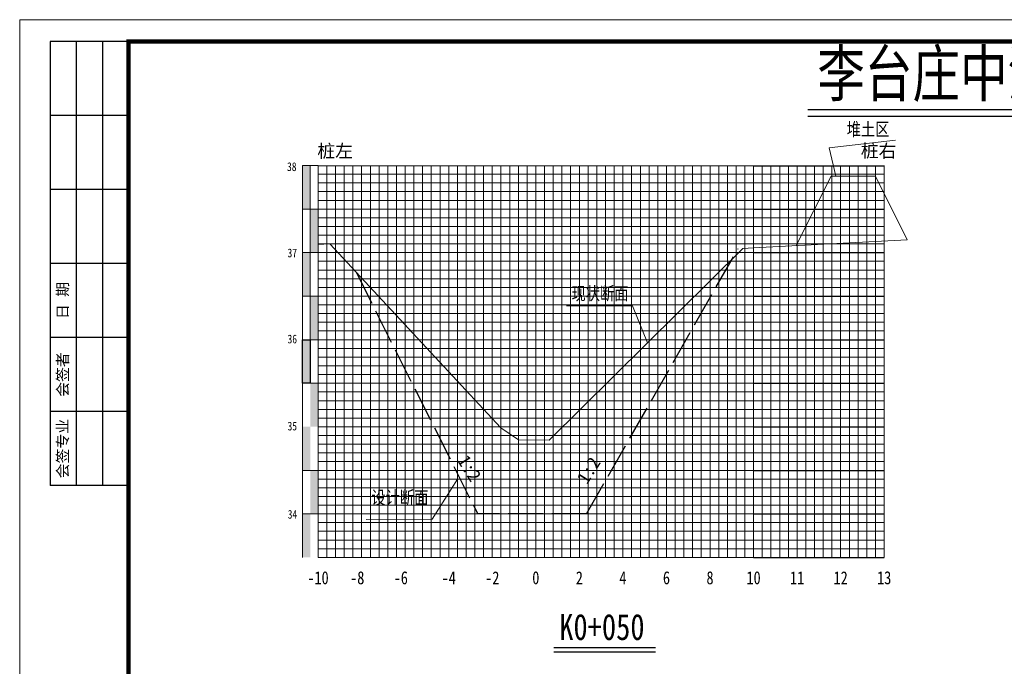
# Model space of a CAD drawing. Header units: millimetres. Extents: x -1851 to 142262423, y -629789 to 22327943.
# Tile 23 of 69: x 35561 to 35787, y 3870 to 4018. Entities that reach past the tile are written whole.
import ezdxf
from ezdxf.enums import TextEntityAlignment as Align

# ---------------------------------------------------------------- set-up
doc = ezdxf.new("R2010")
doc.units = ezdxf.units.MM
doc.linetypes.add('4415', pattern=[5, 4, -1])
for name, color, linetype, lineweight in [('2', 61, 'Continuous', 30), ('3', 8, 'Continuous', 5), ('dmx', 7, 'Continuous', 15)]:
    doc.layers.add(name, color=color, linetype=linetype, lineweight=lineweight)
doc.layers.add('DIMTEX', color=7, linetype='Continuous')
doc.layers.add('断面', color=7, linetype='Continuous')
doc.styles.add('STYLE2', font='txt', dxfattribs={"width": 0.8})
doc.styles.add('仿宋体', font='FangSong_GB2312.ttf', dxfattribs={"width": 0.8})
doc.styles.add('宋体', font='txt', dxfattribs={"height": 3.5})
doc.styles.add('等线体', font='simhei.ttf')

# ---------------------------------------------------------------- blocks, each defined once
blk = doc.blocks.new('tk')
at = {"lineweight": 0}
for p, q in [((6838.597780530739, 842.2295714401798), (6838.597780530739, 1139.229571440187)), ((6838.597780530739, 1139.229571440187), (7258.597780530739, 1139.229571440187))]:
    blk.add_line(p, q, dxfattribs=at)
for p, q in [((6863.597780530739, 1134.229571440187), (6845.597780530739, 1134.229571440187)), ((6845.597780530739, 1134.229571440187), (6845.597780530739, 1032.229571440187)), ((6851.597780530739, 1134.229571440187), (6851.597780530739, 1032.229571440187)), ((6857.597780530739, 1134.229571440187), (6857.597780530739, 1032.229571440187)), ((6863.597780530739, 1117.229571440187), (6845.597780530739, 1117.229571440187)), ((6863.597780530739, 1100.229571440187), (6845.597780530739, 1100.229571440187)), ((6863.597780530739, 1083.229571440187), (6845.597780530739, 1083.229571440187)), ((6863.597780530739, 1066.229571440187), (6845.597780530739, 1066.229571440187)), ((6863.597780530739, 1049.229571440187), (6845.597780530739, 1049.229571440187)), ((6863.597780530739, 1032.229571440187), (6845.597780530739, 1032.229571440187))]:
    blk.add_line(p, q)
at = {"lineweight": 0, "const_width": 1}
blk.add_lwpolyline([(6863.597780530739, 1134.229571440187), (7253.597780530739, 1134.229571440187), (7253.597780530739, 847.2295714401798), (6863.597780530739, 847.2295714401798)], close=True, dxfattribs=at)
at = {"char_height": 2.5, "attachment_point": 5, "rotation": 90, "style": '宋体'}
for s, insert in [('日 期', (6848.597780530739, 1074.729571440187)), ('会签者', (6848.597780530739, 1057.729571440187)), ('会签专业', (6848.597780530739, 1040.729571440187))]:
    blk.add_mtext(s, dxfattribs=dict(at, insert=insert))

msp = doc.modelspace()

# ---------------------------------------------------------------- hatches: boundary and pattern name
at = {"linetype": 'Continuous'}
for points in [[(35625.80106367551, 3984.593848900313), (35627.60106367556, 3984.593848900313), (35627.60106367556, 3974.593848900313), (35625.80106367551, 3974.593848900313)], [(35627.60106367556, 3974.593848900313), (35629.40106367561, 3974.593848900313), (35629.40106367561, 3964.593848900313), (35627.60106367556, 3964.593848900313)], [(35625.80106367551, 3964.593848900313), (35627.60106367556, 3964.593848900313), (35627.60106367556, 3954.593848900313), (35625.80106367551, 3954.593848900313)], [(35627.60106367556, 3954.593848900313), (35629.40106367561, 3954.593848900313), (35629.40106367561, 3944.593848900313), (35627.60106367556, 3944.593848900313)], [(35625.80106367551, 3944.593848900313), (35627.60106367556, 3944.593848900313), (35627.60106367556, 3934.593848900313), (35625.80106367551, 3934.593848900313)], [(35627.60106367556, 3934.593848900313), (35629.40106367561, 3934.593848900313), (35629.40106367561, 3924.593848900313), (35627.60106367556, 3924.593848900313)], [(35625.80106367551, 3924.593848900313), (35627.60106367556, 3924.593848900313), (35627.60106367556, 3914.593848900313), (35625.80106367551, 3914.593848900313)], [(35627.60742442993, 3914.618574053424), (35629.40742442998, 3914.618574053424), (35629.40742442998, 3904.618574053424), (35627.60742442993, 3904.618574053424)], [(35625.80106367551, 3904.589784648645), (35627.60106367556, 3904.589784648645), (35627.60106367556, 3894.589784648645), (35625.80106367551, 3894.589784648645)]]:
    msp.add_hatch(color=7, dxfattribs=at).paths.add_polyline_path(points)

# ---------------------------------------------------------------- linework, layer by layer
at = {"color": 1, "linetype": '4415', "lineweight": 30, "ltscale": 2}
for p, q in [((35691.07012263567, 3904.593848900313), (35725.84561972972, 3965.507193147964)), ((35638.12298178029, 3960.119782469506), (35666.07012263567, 3904.593848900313)), ((35691.07012263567, 3904.593848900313), (35666.07012263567, 3904.593848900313))]:
    msp.add_line(p, q, dxfattribs=at)
at = {"linetype": 'Continuous', "lineweight": 20, "flags": 128}
for points in [[(35748.2780065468, 3982.15677937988), (35746.77194046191, 3988.678959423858), (35761.97540417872, 3990.456903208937)], [(35705.02418458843, 3943.863117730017), (35701.60250908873, 3952.368879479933), (35686.451119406, 3952.34256714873)], [(35661.40106367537, 3912.593848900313), (35655.56021595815, 3903.358699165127), (35640.40882627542, 3903.332386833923)]]:
    msp.add_lwpolyline(points, dxfattribs=at)
at = {"linetype": 'Continuous', "flags": 128}
msp.add_lwpolyline([(35625.80106367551, 3944.593848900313), (35627.60106367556, 3944.593848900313), (35627.60106367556, 3934.593848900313), (35625.80106367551, 3934.593848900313)], close=True, dxfattribs=at)
at = {"layer": '2', "color": 7, "lineweight": 15}
for points in [[(35629.40106367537, 3984.527748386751), (35729.40106367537, 3984.527748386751)], [(35639.40106367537, 3984.593848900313), (35639.40106367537, 3894.593848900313)], [(35649.40106367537, 3984.593848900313), (35649.40106367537, 3894.593848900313)], [(35659.40106367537, 3984.593848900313), (35659.40106367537, 3894.593848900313)], [(35669.40106367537, 3984.593848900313), (35669.40106367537, 3894.593848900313)], [(35689.40106367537, 3984.593848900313), (35689.40106367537, 3894.593848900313)], [(35699.40106367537, 3984.593848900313), (35699.40106367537, 3894.593848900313)], [(35709.40106367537, 3984.593848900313), (35709.40106367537, 3894.593848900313)], [(35719.40106367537, 3984.593848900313), (35719.40106367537, 3894.593848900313)], [(35729.40106367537, 3984.593848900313), (35729.40106367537, 3894.593848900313)], [(35739.40106367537, 3984.593848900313), (35739.40106367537, 3894.593848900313)], [(35749.40106367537, 3984.593848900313), (35749.40106367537, 3894.593848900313)], [(35759.40106367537, 3984.593848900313), (35759.40106367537, 3894.593848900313)], [(35629.40106367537, 3974.593848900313), (35729.40106367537, 3974.593848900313)], [(35629.40106367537, 3964.593848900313), (35729.40106367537, 3964.593848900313)], [(35629.40106367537, 3954.593848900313), (35729.40106367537, 3954.593848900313)], [(35629.40106367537, 3944.593848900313), (35729.40106367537, 3944.593848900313)], [(35629.40106367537, 3924.593848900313), (35729.40106367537, 3924.593848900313)], [(35629.40106367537, 3894.593848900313), (35729.40106367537, 3894.593848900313)]]:
    msp.add_lwpolyline(points, dxfattribs=at)
at = {"layer": '2', "color": 3, "lineweight": 15}
msp.add_lwpolyline([(35679.40106367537, 3984.593848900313), (35679.40106367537, 3894.593848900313)], dxfattribs=at)
at = {"layer": '2', "color": 7, "lineweight": 15, "flags": 128}
msp.add_lwpolyline([(35629.40106367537, 3934.593848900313), (35729.40106367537, 3934.593848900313)], dxfattribs=at)
at = {"layer": '2', "color": 0, "lineweight": 15}
for points in [[(35629.40106367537, 3914.593848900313), (35729.40106367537, 3914.593848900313)], [(35629.40106367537, 3904.593848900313), (35729.40106367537, 3904.593848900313)]]:
    msp.add_lwpolyline(points, dxfattribs=at)
at = {"layer": '3', "lineweight": 5}
for p, q in [((35729.40106367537, 3982.593848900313), (35749.40106367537, 3982.593848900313)), ((35749.40106367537, 3982.593848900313), (35759.40106367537, 3982.593848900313)), ((35729.40106367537, 3980.593848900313), (35749.40106367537, 3980.593848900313)), ((35749.40106367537, 3980.593848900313), (35759.40106367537, 3980.593848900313)), ((35729.40106367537, 3978.593848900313), (35749.40106367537, 3978.593848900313)), ((35749.40106367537, 3978.593848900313), (35759.40106367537, 3978.593848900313)), ((35729.40106367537, 3976.593848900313), (35749.40106367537, 3976.593848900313)), ((35749.40106367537, 3976.593848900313), (35759.40106367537, 3976.593848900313)), ((35729.40106367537, 3972.593848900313), (35749.40106367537, 3972.593848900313)), ((35749.40106367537, 3972.593848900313), (35759.40106367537, 3972.593848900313)), ((35729.40106367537, 3970.593848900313), (35749.40106367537, 3970.593848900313)), ((35749.40106367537, 3970.593848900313), (35759.40106367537, 3970.593848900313)), ((35729.40106367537, 3968.593848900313), (35749.40106367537, 3968.593848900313)), ((35749.40106367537, 3968.593848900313), (35759.40106367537, 3968.593848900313)), ((35729.40106367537, 3966.593848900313), (35749.40106367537, 3966.593848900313)), ((35749.40106367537, 3966.593848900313), (35759.40106367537, 3966.593848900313)), ((35729.40106367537, 3962.593848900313), (35749.40106367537, 3962.593848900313)), ((35749.40106367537, 3962.593848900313), (35759.40106367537, 3962.593848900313)), ((35729.40106367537, 3960.593848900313), (35749.40106367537, 3960.593848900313)), ((35749.40106367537, 3960.593848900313), (35759.40106367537, 3960.593848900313)), ((35729.40106367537, 3958.593848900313), (35749.40106367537, 3958.593848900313)), ((35749.40106367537, 3958.593848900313), (35759.40106367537, 3958.593848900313)), ((35729.40106367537, 3956.593848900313), (35749.40106367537, 3956.593848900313)), ((35749.40106367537, 3956.593848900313), (35759.40106367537, 3956.593848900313)), ((35729.40106367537, 3952.593848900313), (35749.40106367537, 3952.593848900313)), ((35749.40106367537, 3952.593848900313), (35759.40106367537, 3952.593848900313)), ((35729.40106367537, 3950.593848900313), (35749.40106367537, 3950.593848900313)), ((35749.40106367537, 3950.593848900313), (35759.40106367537, 3950.593848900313)), ((35729.40106367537, 3948.593848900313), (35749.40106367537, 3948.593848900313)), ((35749.40106367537, 3948.593848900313), (35759.40106367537, 3948.593848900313)), ((35729.40106367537, 3946.593848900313), (35749.40106367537, 3946.593848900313)), ((35749.40106367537, 3946.593848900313), (35759.40106367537, 3946.593848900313)), ((35729.40106367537, 3942.593848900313), (35749.40106367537, 3942.593848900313)), ((35749.40106367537, 3942.593848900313), (35759.40106367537, 3942.593848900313)), ((35729.40106367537, 3940.593848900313), (35749.40106367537, 3940.593848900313)), ((35749.40106367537, 3940.593848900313), (35759.40106367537, 3940.593848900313)), ((35729.40106367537, 3938.593848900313), (35749.40106367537, 3938.593848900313)), ((35729.40106367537, 3936.593848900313), (35749.40106367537, 3936.593848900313)), ((35749.40106367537, 3938.593848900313), (35759.40106367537, 3938.593848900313)), ((35749.40106367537, 3936.593848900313), (35759.40106367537, 3936.593848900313)), ((35729.40106367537, 3932.593848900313), (35749.40106367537, 3932.593848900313)), ((35749.40106367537, 3932.593848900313), (35759.40106367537, 3932.593848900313)), ((35729.40106367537, 3930.593848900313), (35749.40106367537, 3930.593848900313)), ((35749.40106367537, 3930.593848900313), (35759.40106367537, 3930.593848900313)), ((35729.40106367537, 3928.593848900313), (35749.40106367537, 3928.593848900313)), ((35749.40106367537, 3928.593848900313), (35759.40106367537, 3928.593848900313)), ((35729.40106367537, 3926.593848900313), (35749.40106367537, 3926.593848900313)), ((35749.40106367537, 3926.593848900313), (35759.40106367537, 3926.593848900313)), ((35729.40106367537, 3922.593848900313), (35749.40106367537, 3922.593848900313)), ((35729.40106367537, 3920.593848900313), (35749.40106367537, 3920.593848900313)), ((35749.40106367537, 3922.593848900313), (35759.40106367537, 3922.593848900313)), ((35749.40106367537, 3920.593848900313), (35759.40106367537, 3920.593848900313)), ((35729.40106367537, 3918.593848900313), (35749.40106367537, 3918.593848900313)), ((35749.40106367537, 3918.593848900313), (35759.40106367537, 3918.593848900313)), ((35729.40106367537, 3916.593848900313), (35749.40106367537, 3916.593848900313)), ((35749.40106367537, 3916.593848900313), (35759.40106367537, 3916.593848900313)), ((35729.40106367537, 3912.593848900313), (35749.40106367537, 3912.593848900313)), ((35749.40106367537, 3912.593848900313), (35759.40106367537, 3912.593848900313)), ((35729.40106367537, 3910.593848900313), (35749.40106367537, 3910.593848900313)), ((35749.40106367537, 3910.593848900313), (35759.40106367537, 3910.593848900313)), ((35729.40106367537, 3908.593848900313), (35749.40106367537, 3908.593848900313)), ((35749.40106367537, 3908.593848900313), (35759.40106367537, 3908.593848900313)), ((35729.40106367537, 3906.593848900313), (35749.40106367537, 3906.593848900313)), ((35749.40106367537, 3906.593848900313), (35759.40106367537, 3906.593848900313)), ((35729.40106367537, 3902.593848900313), (35749.40106367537, 3902.593848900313)), ((35749.40106367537, 3902.593848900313), (35759.40106367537, 3902.593848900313)), ((35729.40106367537, 3900.593848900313), (35749.40106367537, 3900.593848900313)), ((35749.40106367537, 3900.593848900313), (35759.40106367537, 3900.593848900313)), ((35729.40106367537, 3898.593848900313), (35749.40106367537, 3898.593848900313)), ((35749.40106367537, 3898.593848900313), (35759.40106367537, 3898.593848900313)), ((35729.40106367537, 3896.593848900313), (35749.40106367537, 3896.593848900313)), ((35749.40106367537, 3896.593848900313), (35759.40106367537, 3896.593848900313))]:
    msp.add_line(p, q, dxfattribs=at)
for points in [[(35631.40106367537, 3984.593848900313), (35631.40106367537, 3894.593848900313)], [(35633.40106367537, 3984.593848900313), (35633.40106367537, 3894.593848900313)], [(35635.40106367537, 3984.593848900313), (35635.40106367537, 3894.593848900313)], [(35637.40106367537, 3984.593848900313), (35637.40106367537, 3894.593848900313)], [(35641.40106367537, 3984.593848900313), (35641.40106367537, 3894.593848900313)], [(35643.40106367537, 3984.593848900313), (35643.40106367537, 3894.593848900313)], [(35645.40106367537, 3984.593848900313), (35645.40106367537, 3894.593848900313)], [(35647.40106367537, 3984.593848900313), (35647.40106367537, 3894.593848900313)], [(35651.40106367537, 3984.593848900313), (35651.40106367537, 3894.593848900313)], [(35653.40106367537, 3984.593848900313), (35653.40106367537, 3894.593848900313)], [(35655.40106367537, 3984.593848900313), (35655.40106367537, 3894.593848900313)], [(35657.40106367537, 3984.593848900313), (35657.40106367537, 3894.593848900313)], [(35661.40106367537, 3984.593848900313), (35661.40106367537, 3894.593848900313)], [(35663.40106367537, 3984.593848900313), (35663.40106367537, 3894.593848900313)], [(35665.40106367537, 3984.593848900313), (35665.40106367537, 3894.593848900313)], [(35667.40106367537, 3984.593848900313), (35667.40106367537, 3894.593848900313)], [(35671.40106367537, 3984.593848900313), (35671.40106367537, 3894.593848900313)], [(35673.40106367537, 3984.593848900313), (35673.40106367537, 3894.593848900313)], [(35675.40106367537, 3984.593848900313), (35675.40106367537, 3894.593848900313)], [(35677.40106367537, 3984.593848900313), (35677.40106367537, 3894.593848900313)], [(35681.40106367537, 3984.593848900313), (35681.40106367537, 3894.593848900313)], [(35683.40106367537, 3984.593848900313), (35683.40106367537, 3894.593848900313)], [(35685.40106367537, 3984.593848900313), (35685.40106367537, 3894.593848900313)], [(35687.40106367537, 3984.593848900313), (35687.40106367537, 3894.593848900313)], [(35691.40106367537, 3984.593848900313), (35691.40106367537, 3894.593848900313)], [(35693.40106367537, 3984.593848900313), (35693.40106367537, 3894.593848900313)], [(35695.40106367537, 3984.593848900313), (35695.40106367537, 3894.593848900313)], [(35697.40106367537, 3984.593848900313), (35697.40106367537, 3894.593848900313)], [(35701.40106367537, 3984.593848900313), (35701.40106367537, 3894.593848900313)], [(35703.40106367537, 3984.593848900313), (35703.40106367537, 3894.593848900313)], [(35705.40106367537, 3984.593848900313), (35705.40106367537, 3894.593848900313)], [(35707.40106367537, 3984.593848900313), (35707.40106367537, 3894.593848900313)], [(35711.40106367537, 3984.593848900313), (35711.40106367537, 3894.593848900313)], [(35713.40106367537, 3984.593848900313), (35713.40106367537, 3894.593848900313)], [(35715.40106367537, 3984.593848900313), (35715.40106367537, 3894.593848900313)], [(35717.40106367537, 3984.593848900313), (35717.40106367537, 3894.593848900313)], [(35721.40106367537, 3984.593848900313), (35721.40106367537, 3894.593848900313)], [(35723.40106367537, 3984.593848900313), (35723.40106367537, 3894.593848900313)], [(35725.40106367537, 3984.593848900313), (35725.40106367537, 3894.593848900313)], [(35727.40106367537, 3984.593848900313), (35727.40106367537, 3894.593848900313)], [(35731.40106367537, 3984.593848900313), (35731.40106367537, 3894.593848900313)], [(35733.40106367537, 3984.593848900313), (35733.40106367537, 3894.593848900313)], [(35735.40106367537, 3984.593848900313), (35735.40106367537, 3894.593848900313)], [(35737.40106367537, 3984.593848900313), (35737.40106367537, 3894.593848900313)], [(35741.40106367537, 3984.593848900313), (35741.40106367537, 3894.593848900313)], [(35743.40106367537, 3984.593848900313), (35743.40106367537, 3894.593848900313)], [(35745.40106367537, 3984.593848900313), (35745.40106367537, 3894.593848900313)], [(35747.40106367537, 3984.593848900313), (35747.40106367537, 3894.593848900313)], [(35751.40106367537, 3984.593848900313), (35751.40106367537, 3894.593848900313)], [(35753.40106367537, 3984.593848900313), (35753.40106367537, 3894.593848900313)], [(35755.40106367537, 3984.593848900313), (35755.40106367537, 3894.593848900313)], [(35757.40106367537, 3984.593848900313), (35757.40106367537, 3894.593848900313)], [(35629.40106367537, 3982.593848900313), (35729.40106367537, 3982.593848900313)], [(35629.40106367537, 3980.593848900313), (35729.40106367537, 3980.593848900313)], [(35629.40106367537, 3978.593848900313), (35729.40106367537, 3978.593848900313)], [(35629.40106367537, 3976.593848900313), (35729.40106367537, 3976.593848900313)], [(35629.40106367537, 3972.593848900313), (35729.40106367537, 3972.593848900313)], [(35629.40106367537, 3970.593848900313), (35729.40106367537, 3970.593848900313)], [(35629.40106367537, 3968.593848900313), (35729.40106367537, 3968.593848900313)], [(35629.40106367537, 3966.593848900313), (35729.40106367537, 3966.593848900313)], [(35629.40106367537, 3962.593848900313), (35729.40106367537, 3962.593848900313)], [(35629.40106367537, 3960.593848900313), (35729.40106367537, 3960.593848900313)], [(35629.40106367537, 3958.593848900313), (35729.40106367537, 3958.593848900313)], [(35629.40106367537, 3956.593848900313), (35729.40106367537, 3956.593848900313)], [(35629.40106367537, 3952.593848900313), (35729.40106367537, 3952.593848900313)], [(35629.40106367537, 3950.593848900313), (35729.40106367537, 3950.593848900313)], [(35629.40106367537, 3948.593848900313), (35729.40106367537, 3948.593848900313)], [(35629.40106367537, 3946.593848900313), (35729.40106367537, 3946.593848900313)], [(35629.40106367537, 3942.593848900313), (35729.40106367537, 3942.593848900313)], [(35629.40106367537, 3940.593848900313), (35729.40106367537, 3940.593848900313)], [(35629.40106367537, 3938.593848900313), (35729.40106367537, 3938.593848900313)], [(35629.40106367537, 3936.593848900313), (35729.40106367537, 3936.593848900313)], [(35629.40106367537, 3932.593848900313), (35729.40106367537, 3932.593848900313)], [(35629.40106367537, 3930.593848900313), (35729.40106367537, 3930.593848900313)], [(35629.40106367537, 3928.593848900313), (35729.40106367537, 3928.593848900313)], [(35629.40106367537, 3926.593848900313), (35729.40106367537, 3926.593848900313)], [(35629.40106367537, 3922.593848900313), (35729.40106367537, 3922.593848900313)], [(35629.40106367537, 3920.593848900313), (35729.40106367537, 3920.593848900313)], [(35629.40106367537, 3918.593848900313), (35729.40106367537, 3918.593848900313)], [(35629.40106367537, 3916.593848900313), (35729.40106367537, 3916.593848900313)], [(35629.40106367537, 3912.593848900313), (35729.40106367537, 3912.593848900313)], [(35629.40106367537, 3910.593848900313), (35729.40106367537, 3910.593848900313)], [(35629.40106367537, 3908.593848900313), (35729.40106367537, 3908.593848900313)], [(35629.40106367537, 3906.593848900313), (35729.40106367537, 3906.593848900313)], [(35629.40106367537, 3902.593848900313), (35729.40106367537, 3902.593848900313)], [(35629.40106367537, 3900.593848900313), (35729.40106367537, 3900.593848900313)], [(35629.40106367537, 3898.593848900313), (35729.40106367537, 3898.593848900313)], [(35629.40106367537, 3896.593848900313), (35729.40106367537, 3896.593848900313)]]:
    msp.add_lwpolyline(points, dxfattribs=at)
at = {"layer": '3', "color": 0, "lineweight": 5}
for points in [[(35625.80106367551, 3914.593848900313), (35729.40106367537, 3914.593848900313)], [(35625.80106367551, 3904.593848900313), (35729.40106367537, 3904.593848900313)]]:
    msp.add_lwpolyline(points, dxfattribs=at)
at = {"layer": 'DIMTEX', "color": 0, "linetype": 'Continuous'}
for p, q in [((35741.8572030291, 3997.453932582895), (35866.74704731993, 3997.453932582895)), ((35741.89326234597, 3995.967157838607), (35866.87091993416, 3995.967157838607)), ((35683.53119944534, 3873.901518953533), (35706.85579292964, 3873.901518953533)), ((35683.5107076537, 3872.9391246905), (35706.85579292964, 3872.9391246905))]:
    msp.add_line(p, q, dxfattribs=at)
at = {"layer": 'dmx', "linetype": 'Continuous', "lineweight": 15}
for p, q in [((35747.18252891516, 3982.15677937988), (35739.21028295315, 3966.209476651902)), ((35747.18252891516, 3982.15677937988), (35757.37337832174, 3982.15677937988)), ((35757.37337832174, 3982.15677937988), (35764.67789629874, 3967.547743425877)), ((35729.40106367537, 3965.694023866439), (35764.67789629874, 3967.547743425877))]:
    msp.add_line(p, q, dxfattribs=at)
at = {"layer": 'dmx', "linetype": 'Continuous', "lineweight": 15, "flags": 128}
for points in [[(35629.40106367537, 3966.472985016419), (35632.06881367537, 3966.627464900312)], [(35632.06881367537, 3966.627464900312), (35671.40106367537, 3924.348858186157), (35675.40106367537, 3921.593848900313), (35682.47913668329, 3921.545906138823), (35682.47913668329, 3921.545906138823), (35726.90106367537, 3965.518912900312)], [(35726.90106367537, 3965.518912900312), (35729.40106367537, 3965.694023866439)]]:
    msp.add_lwpolyline(points, dxfattribs=at)
at = {"layer": '断面'}
for p, q in [((35729.40106367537, 3984.527748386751), (35749.40106367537, 3984.527748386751)), ((35749.40106367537, 3984.527748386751), (35759.40106367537, 3984.527748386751)), ((35729.40106367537, 3974.593848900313), (35749.40106367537, 3974.593848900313)), ((35749.40106367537, 3974.593848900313), (35759.40106367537, 3974.593848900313)), ((35729.40106367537, 3964.593848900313), (35749.40106367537, 3964.593848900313)), ((35749.40106367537, 3964.593848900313), (35759.40106367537, 3964.593848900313)), ((35729.40106367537, 3954.593848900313), (35749.40106367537, 3954.593848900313)), ((35749.40106367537, 3954.593848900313), (35759.40106367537, 3954.593848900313)), ((35729.40106367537, 3944.593848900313), (35749.40106367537, 3944.593848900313)), ((35749.40106367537, 3944.593848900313), (35759.40106367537, 3944.593848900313)), ((35729.40106367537, 3934.593848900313), (35749.40106367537, 3934.593848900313)), ((35749.40106367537, 3934.593848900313), (35759.40106367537, 3934.593848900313)), ((35729.40106367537, 3924.593848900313), (35749.40106367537, 3924.593848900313)), ((35749.40106367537, 3924.593848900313), (35759.40106367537, 3924.593848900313)), ((35729.40106367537, 3914.593848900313), (35749.40106367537, 3914.593848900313)), ((35749.40106367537, 3914.593848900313), (35759.40106367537, 3914.593848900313)), ((35729.40106367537, 3904.593848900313), (35749.40106367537, 3904.593848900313)), ((35749.40106367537, 3904.593848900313), (35759.40106367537, 3904.593848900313)), ((35729.40106367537, 3894.593848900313), (35749.40106367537, 3894.593848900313)), ((35749.40106367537, 3894.593848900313), (35759.40106367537, 3894.593848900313))]:
    msp.add_line(p, q, dxfattribs=at)
at = {"layer": '断面', "color": 3, "lineweight": 15}
for points in [[(35629.40106367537, 3984.593848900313), (35625.80106367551, 3984.593848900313)], [(35625.80106367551, 3984.593848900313), (35625.80106367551, 3894.593848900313)], [(35627.60106367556, 3984.593848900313), (35627.60106367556, 3934.593848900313)], [(35629.40106367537, 3984.593848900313), (35629.40106367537, 3894.593848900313)], [(35629.40106367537, 3974.593848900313), (35625.80106367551, 3974.593848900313)], [(35629.40106367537, 3964.593848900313), (35625.80106367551, 3964.593848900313)], [(35629.40106367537, 3954.593848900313), (35625.80106367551, 3954.593848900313)], [(35629.40106367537, 3944.593848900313), (35625.80106367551, 3944.593848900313)], [(35625.80106367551, 3934.593848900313), (35629.40106367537, 3934.593848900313)]]:
    msp.add_lwpolyline(points, dxfattribs=at)
at = {"layer": '断面', "color": 7, "lineweight": 15}
msp.add_lwpolyline([(35629.40106367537, 3934.593848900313), (35729.40106367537, 3934.593848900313)], dxfattribs=at)

# ---------------------------------------------------------------- block references
at = {"layer": '断面'}
msp.add_blockref('tk', (28722.28328314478, 2878.858353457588), dxfattribs=at)

# ---------------------------------------------------------------- texts
at = {"style": '等线体'}
for s, p in [('桩左', (35629.2278443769, 3986.429298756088)), ('桩右', (35754.02531621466, 3986.45764987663))]:
    msp.add_text(s, height=3, dxfattribs=at).set_placement(p)
at = {"linetype": 'Continuous', "char_height": 3, "attachment_point": 1, "style": '仿宋体'}
for s, insert, width in [('堆土区', (35750.78955992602, 3994.427381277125), 18.82471715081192), ('现状断面', (35687.58997384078, 3956.717517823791), 37.93252298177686), ('设计断面', (35641.63287120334, 3909.847766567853), 37.93252298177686)]:
    msp.add_mtext(s, dxfattribs=dict(at, insert=insert, width=width))
at = {"layer": 'DIMTEX', "color": 0, "linetype": 'Continuous', "style": 'STYLE2', "width": 0.8}
for s, height, p in [('李台庄中沟清淤断面图', 10.5, (35744.03806631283, 4000.473792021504)), ('K0+050', 6, (35684.77740703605, 3875.627152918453))]:
    msp.add_text(s, height=height, dxfattribs=at).set_placement(p)
at = {"layer": '断面', "color": 7, "style": '等线体', "width": 0.8}
for s, p in [('38', (35622.27354227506, 3982.727725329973)), ('37', (35622.39009343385, 3962.913323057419)), ('36', (35622.39009343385, 3943.156919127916)), ('35', (35622.39009343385, 3923.156919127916)), ('34', (35622.42513335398, 3902.896493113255))]:
    msp.add_text(s, height=2, dxfattribs=at).set_placement(p, align=Align.BOTTOM_LEFT)
at = {"layer": '断面', "color": 7, "style": '仿宋体'}
for rotation, p in [(301.9850291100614, (35664.13556786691, 3915.068216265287)), (58.01497088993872, (35691.53777638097, 3914.593848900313))]:
    msp.add_text('1:2', height=3, rotation=rotation, dxfattribs=at).set_placement(p, align=Align.MIDDLE)
at = {"layer": '断面', "color": 7, "style": '等线体', "width": 0.8}
for s, p in [('-10', (35629.38517429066, 3889.901043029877)), ('-8', (35638.39096008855, 3889.901043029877)), ('-6', (35648.39096008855, 3889.901043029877)), ('-4', (35659.40106367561, 3889.901043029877)), ('-2', (35669.40106367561, 3889.901043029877)), ('0', (35679.40106367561, 3889.901043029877)), ('2', (35689.40106367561, 3889.901043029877)), ('4', (35699.40106367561, 3889.901043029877)), ('6', (35709.40106367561, 3889.901043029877)), ('8', (35719.40106367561, 3889.901043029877)), ('10', (35729.40106367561, 3889.901043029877)), ('11', (35739.40106367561, 3889.901043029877)), ('12', (35749.40106367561, 3889.901043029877)), ('13', (35759.40106367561, 3889.901043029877))]:
    msp.add_text(s, height=3, dxfattribs=at).set_placement(p, align=Align.MIDDLE)

doc.saveas('drawing.dxf')
